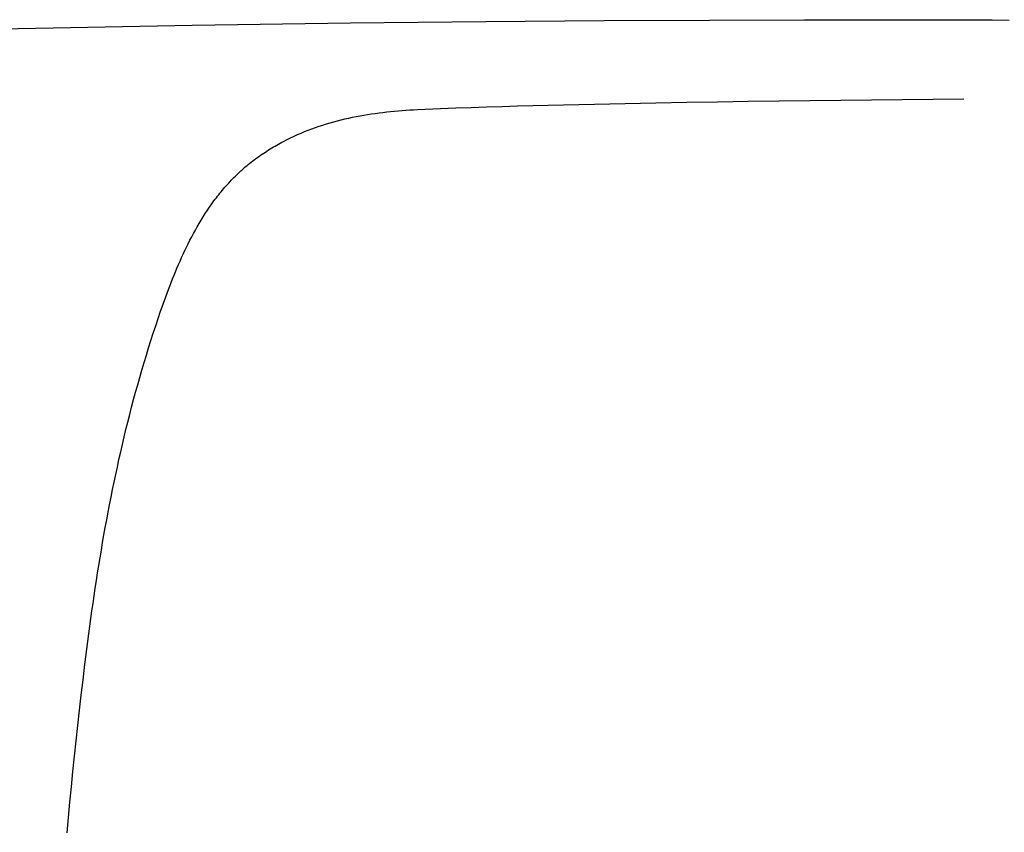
# Model space of a CAD drawing. Header units: centimetres. Extents: x 4120 to 19220, y -7417 to 180.
# Tile 178 of 223: x 16279 to 16299, y -2577 to -2560. Entities that reach past the tile are written whole.
import ezdxf

# ---------------------------------------------------------------- set-up
doc = ezdxf.new("R2010")
doc.units = ezdxf.units.CM
doc.layers.add('A_Wyposażenie', color=8, linetype='Continuous')

msp = doc.modelspace()

# ---------------------------------------------------------------- linework, layer by layer
at = {"layer": 'A_Wyposażenie', "color": 8, "linetype": 'Continuous', "elevation": 0}
for points in [[(16266.774, -2560.581), (16273.381, -2560.295), (16278.304, -2560.152), (16282.198, -2560.075), (16285.423, -2560.03), (16288.179, -2560.002), (16290.588, -2559.985), (16292.731, -2559.973), (16294.662, -2559.967), (16295.689, -2559.966)], [(16295.689, -2559.966), (16296.038, -2559.966), (16296.387, -2559.966), (16296.737, -2559.966), (16297.086, -2559.967), (16297.435, -2559.968), (16297.784, -2559.969), (16298.134, -2559.97), (16298.483, -2559.971), (16298.832, -2559.973)], [(16279.657, -2576.518), (16279.684, -2576.206), (16279.713, -2575.894), (16279.743, -2575.582), (16279.773, -2575.27), (16279.805, -2574.958), (16279.838, -2574.646), (16279.871, -2574.335), (16279.906, -2574.023), (16279.942, -2573.712), (16279.979, -2573.401), (16280.016, -2573.09), (16280.036, -2572.934), (16280.056, -2572.779), (16280.076, -2572.623), (16280.096, -2572.468), (16280.117, -2572.313), (16280.139, -2572.158), (16280.161, -2572.002), (16280.183, -2571.847), (16280.205, -2571.692), (16280.229, -2571.537), (16280.252, -2571.382), (16280.276, -2571.228), (16280.301, -2571.073), (16280.326, -2570.918), (16280.352, -2570.764), (16280.379, -2570.609), (16280.406, -2570.455), (16280.433, -2570.3), (16280.461, -2570.146), (16280.49, -2569.992), (16280.52, -2569.838), (16280.55, -2569.685), (16280.581, -2569.531), (16280.612, -2569.378), (16280.645, -2569.224), (16280.678, -2569.071), (16280.711, -2568.918), (16280.746, -2568.765), (16280.781, -2568.612), (16280.817, -2568.46), (16280.854, -2568.308), (16280.891, -2568.156), (16280.93, -2568.004), (16280.969, -2567.852), (16281.009, -2567.7), (16281.05, -2567.549), (16281.092, -2567.398), (16281.134, -2567.247), (16281.178, -2567.097), (16281.222, -2566.946), (16281.268, -2566.796), (16281.314, -2566.647), (16281.361, -2566.497), (16281.409, -2566.348), (16281.458, -2566.199), (16281.507, -2566.051), (16281.558, -2565.902), (16281.61, -2565.755), (16281.637, -2565.681), (16281.663, -2565.607), (16281.69, -2565.534), (16281.718, -2565.46), (16281.746, -2565.387), (16281.774, -2565.314), (16281.803, -2565.241), (16281.832, -2565.168), (16281.861, -2565.096), (16281.892, -2565.023), (16281.923, -2564.951), (16281.954, -2564.88), (16281.986, -2564.808), (16282.018, -2564.737), (16282.052, -2564.666), (16282.086, -2564.595), (16282.12, -2564.525), (16282.155, -2564.455), (16282.192, -2564.385), (16282.228, -2564.316), (16282.266, -2564.247), (16282.305, -2564.179), (16282.344, -2564.111), (16282.384, -2564.044), (16282.425, -2563.977), (16282.467, -2563.911), (16282.51, -2563.846), (16282.554, -2563.781), (16282.599, -2563.717), (16282.645, -2563.653), (16282.669, -2563.622), (16282.693, -2563.591), (16282.716, -2563.559), (16282.741, -2563.529), (16282.765, -2563.498), (16282.79, -2563.468), (16282.815, -2563.437), (16282.84, -2563.407), (16282.866, -2563.378), (16282.892, -2563.348), (16282.918, -2563.319), (16282.944, -2563.29), (16282.971, -2563.261), (16282.998, -2563.233), (16283.025, -2563.204), (16283.052, -2563.177), (16283.08, -2563.149), (16283.108, -2563.122), (16283.136, -2563.094), (16283.165, -2563.068), (16283.194, -2563.041), (16283.223, -2563.015), (16283.252, -2562.989), (16283.282, -2562.964), (16283.312, -2562.938), (16283.342, -2562.913), (16283.373, -2562.889), (16283.404, -2562.864), (16283.435, -2562.84), (16283.466, -2562.817), (16283.497, -2562.793), (16283.529, -2562.77), (16283.561, -2562.748), (16283.593, -2562.725), (16283.625, -2562.703), (16283.658, -2562.681), (16283.691, -2562.66), (16283.724, -2562.639), (16283.757, -2562.618), (16283.79, -2562.597), (16283.824, -2562.577), (16283.857, -2562.557), (16283.891, -2562.537), (16283.925, -2562.518), (16283.96, -2562.498), (16283.994, -2562.48), (16284.028, -2562.461), (16284.063, -2562.443), (16284.133, -2562.407), (16284.203, -2562.372), (16284.274, -2562.339), (16284.345, -2562.306), (16284.417, -2562.275), (16284.49, -2562.245), (16284.562, -2562.216), (16284.636, -2562.188), (16284.709, -2562.161), (16284.783, -2562.136), (16284.858, -2562.111), (16284.932, -2562.088), (16285.008, -2562.065), (16285.083, -2562.044), (16285.159, -2562.023), (16285.235, -2562.004), (16285.311, -2561.986), (16285.387, -2561.968), (16285.464, -2561.952), (16285.541, -2561.936), (16285.618, -2561.922), (16285.695, -2561.908), (16285.772, -2561.895), (16285.85, -2561.883), (16285.927, -2561.872), (16286.005, -2561.862), (16286.083, -2561.853), (16286.161, -2561.844), (16286.239, -2561.836), (16286.317, -2561.828), (16286.395, -2561.821), (16286.473, -2561.815), (16286.551, -2561.809), (16286.629, -2561.803), (16286.707, -2561.798), (16286.785, -2561.794), (16286.942, -2561.785), (16287.099, -2561.778), (16287.255, -2561.772), (16287.412, -2561.766), (16287.568, -2561.761), (16287.881, -2561.751), (16288.195, -2561.741), (16288.508, -2561.731), (16288.821, -2561.722), (16289.134, -2561.714), (16289.448, -2561.705), (16289.761, -2561.698), (16290.074, -2561.69), (16290.388, -2561.683), (16291.014, -2561.67), (16291.641, -2561.657), (16292.268, -2561.646), (16292.894, -2561.636), (16293.521, -2561.626), (16294.148, -2561.617), (16294.774, -2561.609), (16295.401, -2561.602), (16296.028, -2561.595), (16296.655, -2561.589), (16297.281, -2561.583), (16297.908, -2561.577)]]:
    msp.add_lwpolyline(points, dxfattribs=at)

doc.saveas('drawing.dxf')
